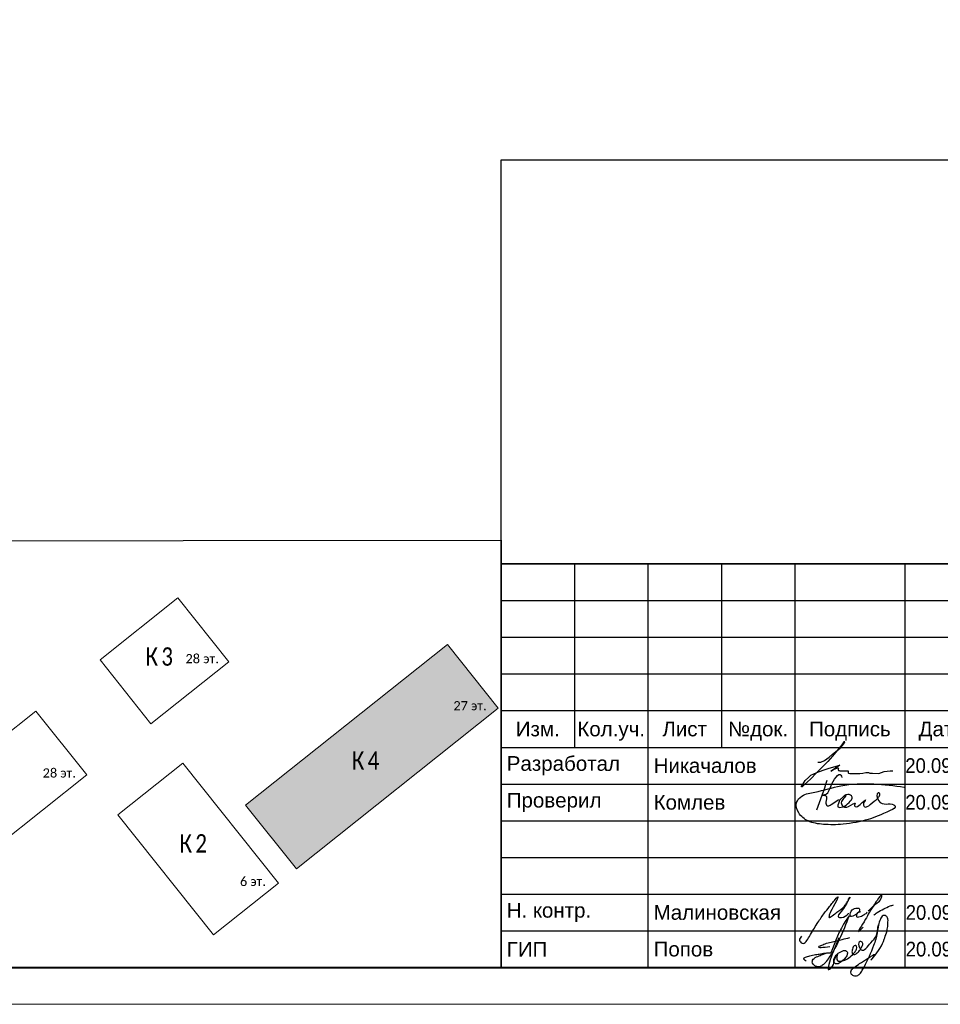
# Model space of a CAD drawing. Header units: millimetres. Extents: x -816133 to 919604, y 87941 to 147341.
# Tile 162 of 256: x -688 to 11848, y 87941 to 101352. Entities that reach past the tile are written whole.
import ezdxf
from ezdxf.enums import TextEntityAlignment as Align

# ---------------------------------------------------------------- set-up
doc = ezdxf.new("R2010")
doc.units = ezdxf.units.MM
doc.layers.get('Defpoints').update_dxf_attribs({"color": 252})
for name, color, linetype, lineweight in [('DB CP Оформление', 7, 'Continuous', 25), ('Рамка', 7, 'Continuous', 18), ('Типовые аннотации', 252, 'Continuous', 5)]:
    doc.layers.add(name, color=color, linetype=linetype, lineweight=lineweight)
doc.layers.add('DB CP Подписи', color=7, linetype='Continuous', lineweight=25, true_color=0x0a45f5)
doc.layers.add('формат', color=250, linetype='Continuous')
doc.styles.add('Arial', font='arial.ttf', dxfattribs={"width": 0.9, "height": 699.9999999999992})
doc.styles.add('Calibri Light_10', font='calibril.ttf', dxfattribs={"height": 1})
doc.styles.add('Calibri Light_9', font='isocpeur.ttf', dxfattribs={"width": 0.8, "height": 2})
doc.styles.add('CP.Text', font='arial.ttf')
doc.styles.add('CP.Text дата', font='arial.ttf', dxfattribs={"width": 0.9})

# ---------------------------------------------------------------- blocks, each defined once
blk = doc.blocks.new('*U1162')
at = {"color": 0, "lineweight": 0}
blk.add_lwpolyline([(-841, 3.464264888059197e-14), (6.661338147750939e-14, 6.661338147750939e-14), (-1.377945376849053e-14, 594.0000000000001), (-841.0000000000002, 594.0000000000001)], close=True, dxfattribs=at)
at = {"lineweight": 40}
blk.add_lwpolyline([(-821, 5.000000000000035), (-4.999999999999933, 5.000000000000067), (-5.000000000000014, 589.0000000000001), (-821.0000000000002, 589.0000000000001)], close=True, dxfattribs=at)
at = {"style": 'Arial', "width": 0.9, "flags": 8}
blk.add_attdef('FORMAT', (-36.87188609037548, 1.257088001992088), '', height=2.8, dxfattribs=at)
blk = doc.blocks.new('0_AS_SLK8_BUG_2000 - 0_AS_SLK8_BUG_2000-4294039-Надземная часть_ Корпус 4_ План 1 этажа на отм__0_050_ 0_000_0-0_090_-0_300_-0_450')
at = {"layer": 'Типовые аннотации'}
blk.add_hatch(color=256, dxfattribs=at).paths.add_polyline_path([(-64.89341031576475, 34.73339586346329), (-65.89341031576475, 34.73339586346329), (-65.89341031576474, 38.73339586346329), (-64.89341031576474, 38.73339586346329)])
at = {"layer": 'Типовые аннотации', "true_color": 0xc0c0c0}
blk.add_hatch(color=9, dxfattribs=at).paths.add_polyline_path([(-29.50047435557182, 16.15685182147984), (-7.517170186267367, 33.65954697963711), (-1.973611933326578, 26.69686345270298), (-23.95691610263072, 9.194168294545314)])
at = {"layer": 'Типовые аннотации'}
for p, q in [((-64.89341031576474, 38.73339586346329), (-65.89341031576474, 38.73339586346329)), ((-65.89341031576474, 38.73339586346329), (-65.89341031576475, 34.73339586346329)), ((-64.89341031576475, 34.73339586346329), (-64.89341031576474, 38.73339586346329)), ((-65.89341031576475, 34.73339586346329), (-64.89341031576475, 34.73339586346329)), ((-7.517170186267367, 33.65954697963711), (-29.50047435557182, 16.15685182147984)), ((-1.973611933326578, 26.69686345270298), (-7.517170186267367, 33.65954697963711)), ((-23.95691610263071, 9.194168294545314), (-1.973611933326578, 26.69686345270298)), ((-29.50047435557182, 16.15685182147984), (-23.95691610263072, 9.194168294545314))]:
    blk.add_line(p, q, dxfattribs=at)
at = {"layer": 'Типовые аннотации', "color": 8, "true_color": 0x808080}
for p, q in [((-36.8660808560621, 38.73339586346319), (-45.35429616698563, 31.97523776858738)), ((-31.32252260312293, 31.77071233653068), (-36.8660808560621, 38.73339586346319)), ((-7.517170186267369, 33.65954697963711), (-29.50047435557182, 16.15685182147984)), ((-1.973611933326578, 26.69686345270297), (-7.517170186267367, 33.65954697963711)), ((-45.35429616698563, 31.97523776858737), (-39.81073791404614, 25.012554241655)), ((-39.81073791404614, 25.012554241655), (-31.32252260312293, 31.77071233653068)), ((-52.35609507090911, 26.40053658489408), (-69.29341031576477, 12.91536332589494)), ((-46.8125368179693, 19.4378530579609), (-52.35609507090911, 26.40053658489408)), ((-23.95691610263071, 9.194168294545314), (-1.973611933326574, 26.69686345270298)), ((-36.33025549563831, 20.72135777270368), (-43.4102876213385, 15.08436876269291)), ((-25.91272608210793, 7.636989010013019), (-36.33025549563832, 20.72135777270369)), ((-63.7498520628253, 5.952679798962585), (-46.8125368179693, 19.4378530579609)), ((-29.50047435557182, 16.15685182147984), (-23.95691610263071, 9.194168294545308)), ((-43.4102876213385, 15.08436876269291), (-32.99275820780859, 2.000000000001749)), ((-69.29341031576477, 12.91536332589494), (-63.7498520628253, 5.952679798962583)), ((-32.9927582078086, 2.000000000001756), (-25.91272608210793, 7.63698901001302))]:
    blk.add_line(p, q, dxfattribs=at)
at = {"layer": 'Типовые аннотации'}
blk.add_circle((-65.29341031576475, 34.73339586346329), 3.999999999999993, dxfattribs=at)
at = {"layer": 'Типовые аннотации', "attachment_point": 1}
for s, insert, char_height, width, style in [('\\fCalibri Light|b0|i0|c204|p34|;C', (-66.37824129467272, 41.84007573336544), 2, 2.0843875, 'Calibri Light_9'), ('27 ', (-6.864468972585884, 27.4772806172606), 1, 2.32489375, 'Calibri Light_10'), ('эт', (-4.946239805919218, 27.4772806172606), 1, 1.603375, 'Calibri Light_10'), ('\\fCalibri Light|b0|i0|c204|p34|;.', (-3.623323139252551, 27.4772806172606), 1, 0.4810124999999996, 'Calibri Light_10'), ('\\fCalibri Light|b0|i0|c204|p34|;К', (-17.92569001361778, 22.00657472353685), 2, 2.0843875, 'Calibri Light_9'), ('\\fCalibri Light|b0|i0|c204|p34|;4', (-16.20589834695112, 22.00657472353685), 2, 1.92405, 'Calibri Light_9')]:
    blk.add_mtext(s, dxfattribs=dict(at, insert=insert, char_height=char_height, width=width, style=style))
at = {"layer": 'Типовые аннотации', "color": 8, "true_color": 0x808080, "attachment_point": 1}
for s, insert, char_height, width, style in [('\\fCalibri Light|b0|i0|c204|p34|;К', (-40.39984909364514, 33.33828071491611), 2, 2.0843875, 'Calibri Light_9'), ('\\fCalibri Light|b0|i0|c204|p34|;3', (-38.68005742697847, 33.33828071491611), 2, 1.92405, 'Calibri Light_9'), ('28 ', (-36.04619677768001, 32.60764187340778), 1, 2.32489375, 'Calibri Light_10'), ('эт', (-34.12796761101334, 32.60764187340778), 1, 1.603375, 'Calibri Light_10'), ('\\fCalibri Light|b0|i0|c204|p34|;.', (-32.80505094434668, 32.60764187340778), 1, 0.4810124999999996, 'Calibri Light_10'), ('27 ', (-6.864468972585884, 27.4772806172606), 1, 2.32489375, 'Calibri Light_10'), ('эт', (-4.946239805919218, 27.4772806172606), 1, 1.603375, 'Calibri Light_10'), ('\\fCalibri Light|b0|i0|c204|p34|;.', (-3.623323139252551, 27.4772806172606), 1, 0.4810124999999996, 'Calibri Light_10'), ('\\fCalibri Light|b0|i0|c204|p34|;К', (-17.92569001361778, 22.00657472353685), 2, 2.0843875, 'Calibri Light_9'), ('\\fCalibri Light|b0|i0|c204|p34|;4', (-16.20589834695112, 22.00657472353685), 2, 1.92405, 'Calibri Light_9'), ('28 ', (-51.60674181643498, 20.15287817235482), 1, 2.32489375, 'Calibri Light_10'), ('эт', (-49.68851264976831, 20.15287817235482), 1, 1.603375, 'Calibri Light_10'), ('\\fCalibri Light|b0|i0|c204|p34|;.', (-48.36559598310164, 20.15287817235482), 1, 0.4810124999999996, 'Calibri Light_10'), ('\\fCalibri Light|b0|i0|c204|p34|;К', (-59.55569245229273, 17.38921328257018), 2, 2.0843875, 'Calibri Light_9'), ('\\fCalibri Light|b0|i0|c204|p34|;1', (-57.83590078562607, 17.38921328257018), 2, 1.92405, 'Calibri Light_9'), ('\\fCalibri Light|b0|i0|c204|p34|;К', (-36.69054182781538, 12.9809562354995), 2, 2.0843875, 'Calibri Light_9'), ('\\fCalibri Light|b0|i0|c204|p34|;2', (-34.97075016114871, 12.9809562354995), 2, 1.92405, 'Calibri Light_9'), ('6 ', (-30.11289359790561, 8.335616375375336), 1, 1.36286875, 'Calibri Light_10'), ('эт', (-28.98841443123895, 8.335616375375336), 1, 1.603375, 'Calibri Light_10'), ('\\fCalibri Light|b0|i0|c204|p34|;.', (-27.66549776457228, 8.335616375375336), 1, 0.4810125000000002, 'Calibri Light_10')]:
    blk.add_mtext(s, dxfattribs=dict(at, insert=insert, char_height=char_height, width=width, style=style))
blk = doc.blocks.new('Попов')
at = {"layer": 'DB CP Подписи', "color": 160, "true_color": 0x0a45f5}
for points in [[(7.394956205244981, 7.032094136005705), (4.284556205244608, 0.8400941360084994), (3.982156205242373, 0.4944941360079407), (3.665356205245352, 0.2583778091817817), (3.190156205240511, 0.09837780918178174), (2.801356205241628, 0.2064941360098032), (2.509696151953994, 0.451294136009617), (2.383756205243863, 0.7680941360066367), (2.429696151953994, 0.9984941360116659), (2.62855620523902, 1.243294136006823), (3.319756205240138, 1.603294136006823), (3.895756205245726, 1.848094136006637), (4.370956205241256, 1.992094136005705), (4.918156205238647, 1.992094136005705)], [(7.394956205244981, 7.032094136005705), (6.962956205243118, 6.427294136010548), (4.918156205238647, 1.992094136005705)], [(8.094156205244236, 0.03369413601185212), (8.828556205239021, 0.5520941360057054), (9.980556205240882, 1.272094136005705), (10.85895620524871, 1.761694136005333), (10.41255620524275, 1.084894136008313), (11.57895620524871, 2.611294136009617), (12.16935620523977, 3.84969413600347), (12.471756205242, 4.713694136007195), (12.629696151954, 5.419294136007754), (12.689696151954, 6.2400941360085), (12.54375620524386, 6.945694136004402), (12.34215620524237, 7.075294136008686), (12.03975620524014, 7.075294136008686), (11.64969615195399, 6.6000941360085), (11.379696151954, 5.779294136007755), (11.21895620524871, 4.728094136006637), (10.72935620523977, 3.014494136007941), (9.418956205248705, 0.0336941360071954)], [(5.979696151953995, 4.069175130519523), (4.859696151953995, -0.1216221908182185), (5.311356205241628, 0.624094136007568), (5.311356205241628, 0.8688941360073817), (5.624396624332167, 1.697142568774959), (6.247356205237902, 2.150494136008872), (6.650556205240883, 2.323294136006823), (6.909756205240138, 2.323294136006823), (7.125756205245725, 2.150494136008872), (7.125756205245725, 1.747294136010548), (6.82335620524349, 1.243294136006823), (6.333756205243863, 0.7968941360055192), (5.714556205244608, 0.5088941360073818), (5.412156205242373, 0.5952941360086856), (5.49855620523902, 1.286494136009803), (5.817585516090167, 1.879286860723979), (5.714556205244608, 1.286494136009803), (5.829756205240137, 0.9552941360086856), (6.146556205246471, 0.8832941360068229), (6.794556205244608, 1.012894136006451), (7.528956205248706, 1.459294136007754), (8.119356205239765, 2.064094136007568), (8.407356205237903, 2.510494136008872), (8.407356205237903, 2.899294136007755), (8.320956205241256, 3.028894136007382), (8.090556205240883, 2.956894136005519), (7.816956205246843, 2.366494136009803), (7.816956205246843, 1.963294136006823), (7.989756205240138, 1.776094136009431), (8.364156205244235, 1.891294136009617), (8.82495620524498, 2.323294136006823), (9.055356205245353, 2.697694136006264), (9.271356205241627, 3.302494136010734), (9.012156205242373, 3.561694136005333), (8.882556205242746, 3.561694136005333), (8.709696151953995, 3.3600941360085), (8.709696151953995, 2.978377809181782), (9.039696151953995, 2.408377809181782), (10.349696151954, 3.378377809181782), (11.11969615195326, 4.410259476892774), (11.27818451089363, 5.133235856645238), (11.35539592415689, 5.654323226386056), (11.38831620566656, 5.819447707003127), (11.35539592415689, 5.654323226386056)], [(3.521356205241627, 2.971294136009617), (4.126156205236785, 3.244894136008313), (4.932556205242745, 3.475294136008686), (6.444556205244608, 3.835294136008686), (7.495756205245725, 4.080094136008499)], [(3.521356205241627, 2.971294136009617), (3.294445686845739, 2.859738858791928), (4.789696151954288, 2.859738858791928)], [(1.534156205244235, 0.8688941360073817), (1.303756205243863, 1.041694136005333), (1.217356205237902, 1.214494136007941), (1.447756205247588, 1.416094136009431), (2.038156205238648, 1.603294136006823), (2.815756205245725, 1.761694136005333), (3.506956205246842, 1.876894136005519), (4.357209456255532, 1.989153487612), (4.918156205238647, 1.992094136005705)]]:
    blk.add_spline(points, degree=3, dxfattribs=at)
at = {"layer": 'DB CP Подписи'}
blk.add_spline([(8.094156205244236, 0.03369413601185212), (7.791756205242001, -0.2544480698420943), (7.618956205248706, -0.4847058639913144), (7.618956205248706, -0.8015058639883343), (7.950156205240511, -1.060705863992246), (8.569356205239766, -1.060705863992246), (8.943756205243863, -0.7583058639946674), (9.116556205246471, -0.4991058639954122), (9.418956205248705, 0.0336941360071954)], degree=3, dxfattribs=at)
blk = doc.blocks.new('A$Cf51998ab')
at = {"layer": 'DB CP Подписи'}
for points in [[(2.024743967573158, 7.175397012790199), (0.02474396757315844, 3.175397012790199), (2.524743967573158, 0.1753970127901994), (9.524743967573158, 6.675397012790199), (17.02474396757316, 19.1753970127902), (23.52474396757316, 28.6753970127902), (29.02474396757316, 35.6753970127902), (35.52474396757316, 43.6753970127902), (36.52474396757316, 44.6753970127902), (30.02474396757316, 30.6753970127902), (28.52474396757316, 26.1753970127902), (28.52474396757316, 25.1753970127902), (31.52474396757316, 26.6753970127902), (36.02474396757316, 30.1753970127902), (43.52474396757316, 36.1753970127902), (45.52474396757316, 39.1753970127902), (47.52474396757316, 42.6753970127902), (47.52474396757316, 43.1753970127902), (48.02474396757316, 44.1753970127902), (40.52474396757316, 31.1753970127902), (37.52474396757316, 25.6753970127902), (40.52474396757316, 25.1753970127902), (47.02474396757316, 28.6753970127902), (47.52474396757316, 29.1753970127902)], [(66.52474396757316, 31.6753970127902), (75.02474396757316, 39.1753970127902), (79.02474396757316, 43.6753970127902), (79.52474396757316, 46.6753970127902), (75.02474396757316, 41.6753970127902), (69.02474396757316, 32.6753970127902), (61.02474396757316, 18.6753970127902), (57.02474396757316, 11.6753970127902), (61.52474396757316, 15.6753970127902)], [(57.52474396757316, 34.1753970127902), (54.52474396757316, 34.1753970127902), (50.02474396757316, 31.1753970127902), (49.52474396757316, 26.1753970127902), (54.02474396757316, 27.6753970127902), (56.02474396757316, 29.1753970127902), (58.02474396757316, 33.1753970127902), (57.52474396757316, 34.1753970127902)], [(59.02474396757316, 30.6753970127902), (55.49455854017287, 28.71229258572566), (55.52474396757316, 25.6753970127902), (57.52474396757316, 25.6753970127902), (62.02474396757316, 27.6753970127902), (65.02474396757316, 29.6753970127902), (65.52474396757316, 30.1753970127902)], [(71.80259313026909, 27.23596012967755), (75.18207571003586, 30.02247973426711), (81.43411698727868, 33.40007838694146), (87.77064376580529, 36.27103771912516), (91.06563812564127, 37.45319772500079)]]:
    blk.add_spline(points, degree=3, dxfattribs=at)
blk = doc.blocks.new('A$C5BE547C8')
at = {"layer": 'DB CP Подписи', "color": 160, "true_color": 0x0a45f5}
for points in [[(12.77064067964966, 273.4620631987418), (54.9465189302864, 284.4855278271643), (94.154754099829, 355.2698806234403), (190.2780455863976, 461.4464249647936), (197.8667517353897, 439.9583000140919)], [(553.6754189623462, 292.4671654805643), (541.1363445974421, 294.8536106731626), (543.5881781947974, 221.3447915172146), (618.3679039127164, 188.8783703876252), (688.8570107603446, 181.5274854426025), (702.341915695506, 169.2760206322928), (655.1448083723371, 128.8461685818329), (445.8771119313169, 43.72502877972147), (210.5232081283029, -1.356840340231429), (25.1820216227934, -2.336883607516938), (-119.9528827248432, 30.00445333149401), (-207.229957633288, 105.4676031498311), (-226.8427679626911, 202.491644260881), (-177.8107121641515, 263.2541753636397), (-54.24994114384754, 301.4757719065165), (189.9297362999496, 360.2782164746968), (498.8316938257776, 377.9189649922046), (787.0024744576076, 349.3846527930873)], [(-36.17550682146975, 134.4371501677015), (61.71678818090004, 412.4869762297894)], [(97.94904722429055, 183.3650324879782), (177.0679458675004, 224.8184770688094), (161.8986921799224, 163.5096667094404), (207.1457470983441, 161.4226177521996), (266.314922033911, 204.5548820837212), (296.9437179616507, 255.3396693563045), (253.785020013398, 280.3842265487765), (197.7158576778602, 243.8061435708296), (177.076149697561, 224.897245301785)], [(240.4512582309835, 278.160545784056), (216.6761126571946, 242.9138925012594), (193.0570860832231, 200.9501308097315), (214.3763311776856, 163.8837520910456), (260.4151262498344, 165.1061032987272), (324.2741268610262, 195.7046833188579), (317.2758679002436, 178.2197674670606), (323.3993369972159, 165.9803596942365), (371.5122399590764, 186.0879841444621), (421.3747226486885, 228.0517155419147), (401.2547955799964, 186.9622102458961), (414.3764636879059, 162.4833644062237), (464.2389463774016, 183.4652452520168), (539.4700353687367, 247.2851138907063), (556.5207641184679, 274.5734312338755), (553.6754189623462, 292.4671654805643)], [(12.77064067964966, 273.4620631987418), (53.68175455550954, 259.2054039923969), (47.35787273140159, 207.3811667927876), (60.00563637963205, 173.2529950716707), (97.94904722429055, 183.3650324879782)]]:
    blk.add_spline(points, degree=3, dxfattribs=at)
blk = doc.blocks.new('Никачалов')
blk.add_lwpolyline([(-307.2528087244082, -10.52482762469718), (-266.7209943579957, -10.52482762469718), (-217.2917009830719, 12.19796214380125), (-151.053767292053, 56.65713122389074), (-104.5903002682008, 97.1639252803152), (-42.3079472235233, 148.5397506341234), (-2.762450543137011, 181.1417946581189), (25.90605847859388, 213.7455219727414), (43.7010164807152, 235.4819012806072), (55.56432182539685, 255.2404097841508), (61.49597449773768, 269.0720390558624), (48.64291482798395, 267.0958515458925), (20.96416013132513, 227.5771512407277), (-26.48906123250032, 171.2625404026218), (-43.29770154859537, 147.551656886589), (-106.566372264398, 73.45304175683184), (-171.8145516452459, 1.330614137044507), (-320.1058683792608, -151.8054015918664), (-406.1148320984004, -241.7118334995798), (-487.1818974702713, -312.8461673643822), (-518.8162328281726, -343.4720238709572), (-528.703466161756, -345.4482113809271), (-526.7239574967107, -334.5808633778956), (-516.8401608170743, -316.7968590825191), (-494.0998678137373, -283.2067213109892), (-477.294664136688, -261.4703420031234), (-435.7730954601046, -217.0111729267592), (-400.1831794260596, -188.3598206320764), (-362.6171914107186, -168.6013121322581), (-318.1297963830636, -150.8173078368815), (-234.0969046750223, -118.213580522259), (-154.0195936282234, -90.55032198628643), (-5.728276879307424, -52.01971543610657), (-125.3510846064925, -134.0213973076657), (-130.2929829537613, -133.0333035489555), (-128.316910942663, -131.0571160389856), (-95.39726961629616, -111.8204287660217), (-59.85203000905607, -95.76348443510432), (-27.71938084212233, -87.49177623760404), (-25.77080201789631, -90.41229184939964), (-29.66795968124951, -102.5757764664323), (-30.15252690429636, -110.3610126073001), (-29.17995580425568, -115.7122051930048), (-24.3102270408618, -121.0650810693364), (-17.49535610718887, -123.4974413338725), (-8.24390245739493, -125.9314848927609), (2.468126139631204, -127.3909010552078), (14.15272583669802, -127.3909010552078), (101.7906602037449, -127.3909010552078), (105.0348549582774, -129.2711407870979), (104.8664592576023, -152.815378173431), (110.9218312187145, -158.3651994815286), (128.4246742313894, -163.9133375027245), (156.4780234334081, -166.202617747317), (264.0107071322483, -165.9518068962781), (307.6251938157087, -158.1497378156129), (346.3905716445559, -151.961947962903), (383.8122205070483, -151.961947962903), (403.5351374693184, -158.7119581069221), (436.9152894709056, -161.67118948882), (526.11689822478, -161.927050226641), (598.5373598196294, -138.5208429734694), (676.6111056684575, -125.8742528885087), (713.761259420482, -126.4129070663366)])
blk = doc.blocks.new('ауацуа')
at = {"layer": 'DB CP Оформление'}
for p, q in [((-901444.4389830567, -47611.55045884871), (-882944.4389830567, -47611.55045884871)), ((-901444.4389830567, -53111.55045884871), (-901444.4389830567, -47611.55045884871)), ((-900444.4389830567, -47611.55045884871), (-900444.4389830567, -50111.55045884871)), ((-899444.4389830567, -47611.55045884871), (-899444.4389830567, -53111.55045884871)), ((-898444.4389830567, -47611.55045884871), (-898444.4389830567, -50111.55045884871)), ((-897444.4389830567, -47611.55045884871), (-897444.4389830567, -53111.55045884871)), ((-895944.4389830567, -47611.55045884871), (-895944.4389830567, -53111.55045884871)), ((-901444.4389830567, -48111.55045884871), (-894944.4389830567, -48111.55045884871)), ((-901444.4389830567, -48611.55045884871), (-894944.4389830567, -48611.55045884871)), ((-901444.4389830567, -49111.55045884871), (-894944.4389830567, -49111.55045884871)), ((-901444.4389830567, -49611.55045884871), (-894944.4389830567, -49611.55045884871)), ((-901444.4389830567, -50111.55045884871), (-882944.4389830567, -50111.55045884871)), ((-901444.4389830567, -50611.55045884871), (-894944.4389830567, -50611.55045884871)), ((-901444.4389830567, -51111.55045884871), (-894944.4389830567, -51111.55045884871)), ((-901444.4389830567, -51611.55045884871), (-894944.4389830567, -51611.55045884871)), ((-901444.4389830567, -52111.55045884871), (-894944.4389830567, -52111.55045884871)), ((-901444.4389830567, -52611.55045884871), (-894944.4389830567, -52611.55045884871)), ((-901444.4389830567, -53111.55045884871), (-882944.4389830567, -53111.55045884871))]:
    blk.add_line(p, q, dxfattribs=at)
at = {"layer": 'DB CP Подписи'}
blk.add_blockref('Никачалов', (-896824.2117446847, -50303.85781468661), dxfattribs=at)
at = {"layer": 'DB CP Подписи', "color": 160, "true_color": 0x0a45f5, "xscale": 1.445624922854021, "yscale": 1.445624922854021, "zscale": 1.445624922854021}
blk.add_blockref('A$C5BE547C8', (-897091.0831624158, -51157.1531102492), dxfattribs=at)
at = {"layer": 'DB CP Подписи'}
for name, p, xscale, yscale, zscale in [('A$Cf51998ab', (-897379.3541802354, -52782.28930560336), 14.0625, 14.0625, 14.0625), ('Попов', (-897444.4389830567, -53111.55045884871), 100, 100, 100)]:
    blk.add_blockref(name, p, dxfattribs=dict(at, xscale=xscale, yscale=yscale, zscale=zscale))
at = {"layer": 'DB CP Оформление', "style": 'CP.Text'}
for s, p in [('Изм.', (-900944.4389830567, -49861.55045884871)), ('Кол.уч.', (-899944.4389830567, -49861.55045884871)), ('Лист', (-898944.4389830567, -49861.55045884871)), ('№док.', (-897944.4389830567, -49861.55045884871)), ('Подпись', (-896694.4389830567, -49861.55045884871)), ('Дата', (-895444.4389830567, -49861.55045884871))]:
    blk.add_text(s, height=200, dxfattribs=at).set_placement(p, align=Align.MIDDLE_CENTER)
at = {"layer": 'DB CP Оформление', "char_height": 200}
for s, insert, width, attachment_point, style in [(' Разработал', (-901444.4389830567, -50361.55045884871), 1999.999999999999, 4, 'CP.Text'), (' Никачалов', (-899444.4389830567, -50361.55045884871), 1999.999999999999, 4, 'CP.Text'), ('20.09.25', (-895450.4190462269, -50361.55045884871), 1000, 5, 'CP.Text дата'), (' Проверил', (-901444.4389830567, -50861.55045884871), 1999.999999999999, 4, 'CP.Text'), (' Комлев', (-899444.4389830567, -50861.55045884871), 1999.999999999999, 4, 'CP.Text'), ('20.09.25', (-895450.4190462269, -50861.55045884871), 1000, 5, 'CP.Text дата'), (' Н. контр.', (-901444.4389830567, -52361.55045884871), 1999.999999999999, 4, 'CP.Text'), (' Малиновская', (-899444.4389830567, -52361.55045884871), 1999.999999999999, 4, 'CP.Text'), ('20.09.25', (-895444.4389830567, -52361.55045884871), 1000, 5, 'CP.Text дата'), (' ГИП', (-901444.4389830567, -52861.55045884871), 1999.999999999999, 4, 'CP.Text'), (' Попов', (-899444.4389830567, -52861.55045884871), 1999.999999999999, 4, 'CP.Text'), ('20.09.25', (-895444.4389830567, -52861.55045884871), 1000, 5, 'CP.Text дата')]:
    blk.add_mtext(s, dxfattribs=dict(at, insert=insert, width=width, attachment_point=attachment_point, style=style))

msp = doc.modelspace()

# ---------------------------------------------------------------- linework, layer by layer
at = {"layer": 'Defpoints'}
msp.add_line((5866.533513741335, 93941.01673469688), (5866.533513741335, 99441.01673469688), dxfattribs=at)
for points in [[(5866.533584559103, 99441.01668652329), (24366.5335845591, 99441.01668652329), (24366.5335845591, 93941.01668654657), (5866.533584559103, 93941.01668654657)], [(5866.533584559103, 93941.01668654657), (24366.5335845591, 93941.01668654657), (24366.5335845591, 88441.01668656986), (5866.533584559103, 88441.01668656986)]]:
    msp.add_lwpolyline(points, close=True, dxfattribs=at)
at = {"layer": 'Defpoints', "color": 3, "lineweight": 30}
msp.add_lwpolyline([(-2796.466415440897, 94252.01668656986), (5866.533584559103, 94263.01668656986), (5866.533584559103, 88441.01668656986), (-2796.466415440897, 88430.01668656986)], close=True, dxfattribs=at)
at = {"layer": 'Рамка'}
msp.add_line((5866.533584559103, 88441.01668656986), (24366.5335845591, 88441.01668656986), dxfattribs=at)

# ---------------------------------------------------------------- block references
msp.add_blockref('ауацуа', (907310.9725676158, 141552.5671454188))
at = {"layer": 'Типовые аннотации', "xscale": 125, "yscale": 125, "zscale": 125}
msp.add_blockref('0_AS_SLK8_BUG_2000 - 0_AS_SLK8_BUG_2000-4294039-Надземная часть_ Корпус 4_ План 1 этажа на отм__0_050_ 0_000_0-0_090_-0_300_-0_450', (6076.013550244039, 88635.59268989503), dxfattribs=at)
at = {"layer": 'формат', "xscale": 100, "yscale": 100, "zscale": 100}
msp.add_blockref('*U1162', (24866.5335845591, 87941.01668656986), dxfattribs=at)

doc.saveas('drawing.dxf')
